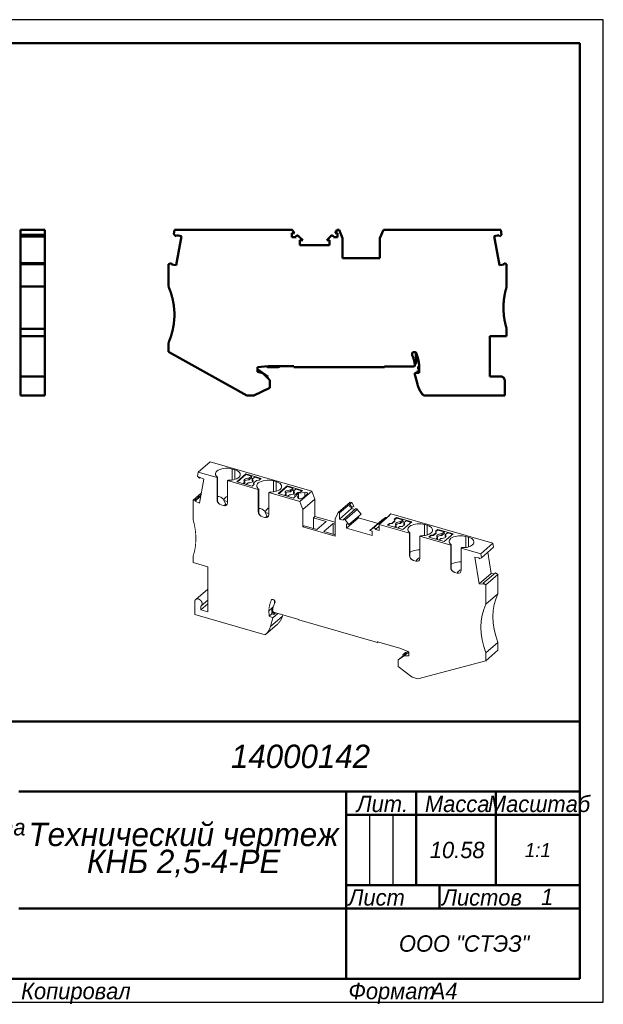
# Model space of a CAD drawing. Header units: millimetres. Extents: x 0 to 297, y -1 to 210.
# Tile 2 of 2: x 172 to 297, y -1 to 210. Entities that reach past the tile are written whole.
import ezdxf

# ---------------------------------------------------------------- set-up
doc = ezdxf.new("R2010")
doc.units = ezdxf.units.MM

# ---------------------------------------------------------------- blocks, each defined once
blk = doc.blocks.new('_FR1Страница_1')
at = {"color": 7, "lineweight": 25, "flags": 128}
for points in [[(297, 210), (0, 210)], [(297, 0), (297, 210)], [(247, 40), (247, 25)], [(252, 40), (252, 25)], [(242, 20), (292, 20)], [(0, 0), (297, 0)]]:
    blk.add_lwpolyline(points, dxfattribs=at)
at = {"color": 7, "lineweight": 50, "flags": 128}
for points in [[(20, 205), (292, 205)], [(292, 205), (292, 5)], [(107, 60), (292, 60)], [(172, 45), (292, 45)], [(242, 45), (242, 5)], [(257, 45), (257, 25)], [(274, 45), (274, 25)], [(242, 40), (292, 40)], [(242, 25), (292, 25)], [(262, 25), (262, 20)], [(172, 20), (292, 20)], [(292, 5), (20, 5)]]:
    blk.add_lwpolyline(points, dxfattribs=at)
at = {"color": 7}
for s, insert, char_height, width, attachment_point in [('\\pl0.5;{\\fT-FLEX Type A|b0|i1;\\l14000142 \\P}', (232, 52.5), 5, 122.5, 5), ('\\pl0.5;{\\fT-FLEX Type A|b0|i1;\\lМасштаб\\P}', (283, 44.125), 3.5, 19.75, 2), ('\\pl0.5;{\\fT-FLEX Type A|b0|i1;\\lЛит.\\P}', (249.5, 44.125), 3.5, 16.75, 2), ('\\pl0.5;{\\fT-FLEX Type A|b0|i1;\\lМасса\\P}', (265.5, 44.125), 3.5, 18.75, 2), ('\\pl0.5;{\\fT-FLEX Type A|b0|i1;\\lДата\\fT-FLEX Type A|b0|i0;\\H0.857143x;\\P}', (167, 39.125), 3.5, 11.75, 2), ('\\pl0.5;{\\fT-FLEX Type A|b0|i1;\\l10.58\\P}', (265.5, 32.5), 3.5, 18.75, 5), ('{\\fT-FLEX Type A|b0|i1;\\l1:1\\P}', (283, 32.5), 3, 19.5, 5), ('\\pl0.5;{\\fT-FLEX Type A|b0|i1;\\l\\P}', (244.5, 32.5), 3.5, 6.75, 5), ('\\pl0.5;{\\fT-FLEX Type A|b0|i1;\\l\\P}', (249.5, 32.5), 3.5, 6.75, 5), ('\\pl0.5;{\\fT-FLEX Type A|b0|i1;\\l\\P}', (254.5, 32.5), 3.5, 6.75, 5), ('\\pl0.5;{\\fT-FLEX Type A|b0|i1;\\l\\H0.857143x;\\P}', (283, 32.5), 3.5, 19.75, 5), ('\\pl0.5;{\\fT-FLEX Type A|b0|i1;\\lЛист\\P}', (242, 24.125), 3.5, 11.75, 1), ('\\pl0.5;{\\fT-FLEX Type A|b0|i1;\\l\\H0.857143x;\\P}', (257, 24.125), 3.5, 11.75, 2), ('\\pl0.5;{\\fT-FLEX Type A|b0|i1;\\lЛистов\\P}', (262, 24.125), 3.5, 17.75, 1), ('{\\fT-FLEX Type A|b0|i1;\\l1\\P}', (285, 22.5), 3.5, 15.75, 5), ('\\pl0.5;{\\fT-FLEX Type A|b0|i1;\\l\\H0.857143x;\\P}', (285, 24.125), 3.5, 15.75, 2), ('{\\fT-FLEX Type A|b0|i1;\\l\\P}', (257, 22.5), 3.5, 11.75, 5), ('{\\fT-FLEX Type A|b0|i1;\\l}', (207, 20), 3, 71.5, 5), ('\\pl0.5;{\\fT-FLEX Type A|b0|i1;\\lООО "СТЭЗ"\\P}', (267, 12.5), 3.5, 51.75, 5), ('\\pl0.6;{\\fT-FLEX Type A|b0|i1;\\l \\P}', (207, 12.5), 3.5, 71.75, 5), ('\\pl0.5;{\\fT-FLEX Type A|b0|i1;\\lКопировал\\P}', (172, 4.125), 3.5, 23.566, 1), ('\\pl0.5;{\\fT-FLEX Type A|b0|i1;\\l\\P}', (193.816, 4.125), 3.5, 40.967, 1), ('\\pl0.5;{\\fT-FLEX Type A|b0|i1;\\lФормат\\P}', (242, 4.125), 3.5, 18.675, 1), ('\\pl0.5;{\\fT-FLEX Type A|b0|i1;\\l\\P}', (258.925, 4.125), 3.5, 9.825, 1), ('{\\fT-FLEX Type A|b0|i1;\\lA4\\P}', (262.962, 4.125), 3.5, 9.825, 2)]:
    blk.add_mtext(s, dxfattribs=dict(at, insert=insert, char_height=char_height, width=width, attachment_point=attachment_point))
at = {"color": 7, "insert": (207, 32.5), "char_height": 5, "width": 72.5, "attachment_point": 5, "line_spacing_factor": 0.692771}
blk.add_mtext('\\pl0.5;{\\fT-FLEX Type A|b0|i1;\\lТехнический чертеж\\PКНБ 2,5-4-PE\\P}', dxfattribs=at)
blk = doc.blocks.new('Страница_1')
at = {"color": 7, "lineweight": 50, "flags": 128}
for points in [[(172.392, 165.008), (177.542, 165.008)], [(172.392, 165.008), (172.392, 164.002)], [(177.542, 165.008), (177.542, 164.002)], [(205.289, 165.008), (205.125, 164.079)], [(230.448, 165.008), (205.289, 165.008)], [(230.938, 164.308), (230.381, 164.308)], [(230.381, 164.308), (230.381, 163.508)], [(230.448, 165.008), (230.938, 164.308)], [(239.625, 164.308), (240.115, 165.008)], [(240.181, 164.308), (239.625, 164.308)], [(240.492, 165.008), (240.115, 165.008)], [(240.181, 164.308), (240.181, 163.508)], [(241.231, 163.258), (240.492, 165.008)], [(249.231, 163.258), (249.971, 165.008)], [(249.971, 165.008), (275.067, 165.008)], [(275.067, 165.008), (275.244, 164.002)], [(172.392, 164.002), (177.542, 164.002)], [(172.392, 163.613), (172.392, 164.002)], [(172.392, 163.613), (177.542, 163.613)], [(172.392, 157.925), (172.392, 163.609)], [(177.542, 163.613), (177.542, 164.002)], [(177.542, 157.925), (177.542, 163.609)], [(205.125, 164.079), (205.681, 163.612)], [(205.681, 163.612), (205.729, 163.88)], [(205.684, 157.466), (206.782, 163.695)], [(206.782, 163.695), (205.729, 163.88)], [(231.291, 163.508), (230.381, 163.508)], [(231.803, 163.72), (232.715, 162.808)], [(232.715, 162.808), (232.106, 162.808)], [(232.106, 162.808), (232.106, 161.758)], [(238.76, 163.72), (237.847, 162.808)], [(237.847, 162.808), (238.456, 162.808)], [(238.456, 162.808), (238.456, 161.758)], [(240.181, 163.508), (239.272, 163.508)], [(241.231, 159.958), (241.231, 163.258)], [(249.231, 163.258), (249.231, 159.958)], [(273.68, 163.696), (274.734, 163.881)], [(274.778, 157.467), (273.68, 163.696)], [(274.781, 163.613), (274.734, 163.881)], [(274.781, 163.613), (275.244, 164.002)], [(232.106, 161.758), (238.456, 161.758)], [(241.231, 159.958), (241.231, 158.958)], [(249.231, 158.958), (249.231, 159.958)], [(172.392, 157.921), (177.542, 157.921)], [(172.392, 157.722), (172.392, 157.921)], [(177.542, 157.722), (177.542, 157.921)], [(204.031, 157.684), (204.678, 157.92)], [(204.678, 157.92), (204.63, 157.651)], [(241.231, 158.958), (249.231, 158.958)], [(276.331, 157.722), (275.785, 157.921)], [(275.785, 157.921), (275.832, 157.653)], [(172.392, 157.722), (177.542, 157.722)], [(172.392, 157.722), (172.392, 152.908)], [(177.542, 157.722), (177.542, 152.908)], [(204.031, 152.908), (204.031, 157.684)], [(205.684, 157.466), (204.63, 157.651)], [(275.832, 157.653), (274.778, 157.467)], [(276.331, 157.722), (276.331, 152.908)], [(172.392, 152.908), (172.392, 146.58)], [(172.392, 152.908), (177.542, 152.908)], [(177.542, 152.908), (177.542, 146.58)], [(172.392, 151.043), (172.392, 151.003)], [(172.392, 149.259), (172.392, 149.396)], [(172.392, 146.58), (172.392, 143.908)], [(177.542, 146.58), (177.542, 143.908)], [(172.392, 142.308), (172.392, 143.908)], [(172.392, 143.908), (177.542, 143.908)], [(177.542, 142.308), (177.542, 143.908)], [(276.331, 142.308), (276.331, 143.908)], [(172.392, 142.308), (177.542, 142.308)], [(172.392, 133.708), (172.392, 142.308)], [(177.542, 133.716), (177.542, 142.308)], [(272.731, 142.308), (276.331, 142.308)], [(272.731, 133.708), (272.731, 142.308)], [(204.031, 140.908), (204.031, 138.963)], [(204.031, 138.963), (220.804, 129.658)], [(256.604, 138.908), (256.541, 138.908)], [(256.996, 136.546), (256.941, 138.756)], [(225.317, 135.908), (223.031, 135.708)], [(223.031, 135.4), (223.086, 135.713)], [(223.031, 134.708), (223.031, 135.708)], [(225.293, 133.657), (223.031, 135.24)], [(223.031, 134.708), (224.195, 134.396)], [(224.877, 135.869), (225.156, 135.708)], [(225.156, 135.708), (227.456, 135.708)], [(230.831, 135.908), (225.317, 135.908)], [(227.456, 135.708), (227.803, 135.908)], [(230.831, 135.708), (230.831, 135.908)], [(230.831, 135.708), (250.231, 135.708)], [(250.231, 135.708), (250.231, 135.808)], [(256.5, 135.808), (250.231, 135.808)], [(256.694, 136.272), (256.699, 136.206)], [(256.699, 136.206), (256.996, 136.546)], [(257.602, 134.812), (257.131, 134.729)], [(257.131, 134.509), (257.131, 134.729)], [(257.398, 135.309), (257.41, 135.762)], [(257.398, 135.309), (257.611, 135.056)], [(257.41, 135.762), (257.45, 135.808)], [(257.45, 135.808), (257.638, 135.808)], [(257.638, 135.808), (257.589, 134.473)], [(172.392, 133.708), (172.392, 132.808)], [(172.392, 133.708), (173.392, 133.708)], [(172.392, 129.658), (172.392, 132.808)], [(177.542, 133.708), (173.402, 133.708)], [(177.542, 132.808), (177.542, 133.708)], [(177.542, 129.658), (177.542, 132.808)], [(225.681, 132.91), (224.195, 134.396)], [(225.197, 133.394), (225.293, 133.657)], [(225.681, 131.256), (225.681, 132.91)], [(256.605, 134.408), (257.589, 134.473)], [(256.605, 134.408), (257.236, 132.055)], [(257.132, 134.443), (257.131, 134.509)], [(272.731, 133.708), (275.011, 133.708)], [(275.911, 129.658), (275.911, 132.808)], [(222.253, 129.658), (225.681, 131.256)], [(172.392, 129.658), (177.542, 129.658)], [(172.392, 129.658), (177.542, 129.658)], [(220.804, 129.658), (222.253, 129.658)], [(258.515, 129.658), (275.911, 129.658)]]:
    blk.add_lwpolyline(points, dxfattribs=at)
at = {"color": 7, "linetype": 'Continuous', "lineweight": 50, "const_width": 0.5}
for points in [[(231.803, 163.72, 0.6681786), (231.291, 163.508, 0.6681786)], [(239.272, 163.508, 0.6681786), (238.76, 163.72, 0.6681786)], [(204.031, 140.908, 0.2087122), (204.031, 152.908, 0.2087122)], [(276.331, 152.908, 0.1071234), (275.752, 146.58, 0.1071234)], [(275.752, 146.58, 0.0456616), (276.331, 143.908, 0.0456616)], [(256.541, 138.908, 0.5425447), (256.13, 138.275, 0.5425447)], [(257.02, 138.628, 0.3045309), (256.604, 138.908, 0.3045309)], [(256.694, 136.272, 0.0716466), (256.13, 138.275, 0.0716466)], [(257.638, 135.808, 0.0865613), (257.02, 138.628, 0.0865613)], [(256.5, 135.808, 0.2357664), (256.699, 136.206, 0.2357664)], [(275.911, 132.808, 0.4142136), (275.011, 133.708, 0.4142136)], [(257.236, 132.055, 0.1146998), (258.515, 129.658, 0.1146998)]]:
    blk.add_lwpolyline(points, format="xyb", dxfattribs=at)
at = {"color": 7, "lineweight": 18, "flags": 128}
for points in [[(212.951, 115.475), (210.376, 113.245)], [(234.685, 109.201), (212.951, 115.475)], [(214.378, 113.475), (214.652, 113.666), (214.996, 113.827), (215.395, 113.951), (215.836, 114.034), (216.3, 114.073), (216.77, 114.065), (217.228, 114.011), (217.657, 113.914)], [(218.176, 113.764), (218.51, 113.648), (218.799, 113.506), (219.037, 113.341), (219.215, 113.158), (219.329, 112.963), (219.375, 112.761), (219.353, 112.559), (219.263, 112.361), (219.107, 112.173), (218.89, 112.001), (218.619, 111.85), (218.3, 111.724), (217.943, 111.627), (217.559, 111.561), (217.158, 111.529), (216.752, 111.53)], [(217.657, 113.914), (218.176, 113.764)], [(217.657, 113.914), (217.657, 111.578)], [(218.176, 113.764), (218.176, 111.69)], [(210.376, 113.245), (210.223, 112.418)], [(210.624, 111.966), (210.223, 112.418)], [(210.376, 113.245), (214.391, 112.086)], [(210.624, 111.966), (210.665, 112.186)], [(210.804, 112.121), (210.624, 111.966)], [(210.626, 106.642), (211.577, 111.762)], [(211.577, 111.762), (210.665, 112.186)], [(214.5, 112.18), (214.322, 112.327), (214.188, 112.484), (214.1, 112.649), (214.06, 112.819), (214.068, 112.99), (214.125, 113.158), (214.229, 113.321), (214.378, 113.475)], [(214.391, 112.086), (214.5, 112.18)], [(214.391, 107.366), (214.391, 112.086)], [(214.5, 112.18), (214.5, 106.988)], [(220.531, 112.854), (218.631, 111.208)], [(218.744, 111.176), (220.531, 112.724)], [(220.274, 111.701), (220.167, 111.567), (220.142, 111.423), (220.199, 111.282), (220.335, 111.154)], [(221.252, 111.948), (220.963, 111.943), (220.689, 111.897), (220.453, 111.814), (220.274, 111.701)], [(221.252, 111.602), (220.963, 111.597), (220.689, 111.551), (220.453, 111.468), (220.274, 111.355)], [(220.531, 112.854), (220.531, 112.724)], [(223.822, 111.904), (220.531, 112.854)], [(220.531, 112.724), (221.744, 112.374)], [(221.028, 110.954), (221.317, 110.959), (221.591, 111.005), (221.827, 111.088), (222.006, 111.201), (222.113, 111.335), (222.139, 111.479), (222.081, 111.621), (221.945, 111.748)], [(221.252, 111.948), (221.744, 112.374)], [(221.744, 112.027), (221.252, 111.602)], [(221.252, 111.948), (221.252, 111.602)], [(221.744, 112.374), (221.744, 112.027)], [(222.137, 111.914), (221.744, 112.027)], [(222.437, 112.174), (221.945, 111.748)], [(221.945, 111.402), (221.945, 111.748)], [(222.437, 112.174), (223.71, 111.806)], [(223.372, 111.514), (223.822, 111.904)], [(216.642, 111.436), (216.642, 106.716)], [(216.752, 111.53), (216.642, 111.436)], [(216.642, 111.436), (223.224, 109.536)], [(218.631, 111.208), (221.922, 110.258)], [(219.956, 110.826), (220.335, 111.154)], [(220.274, 111.355), (220.209, 111.273)], [(220.335, 110.808), (220.256, 110.739)], [(220.335, 110.808), (220.335, 111.154)], [(221.028, 110.954), (220.649, 110.626)], [(221.922, 110.258), (222.372, 110.648)], [(222.071, 111.283), (221.945, 111.402)], [(222.226, 110.921), (222.826, 111.441)], [(222.226, 110.921), (222.226, 110.791)], [(222.372, 110.648), (222.226, 110.921)], [(222.325, 110.607), (222.226, 110.791)], [(222.826, 111.441), (223.372, 111.514)], [(223.333, 109.63), (223.156, 109.777), (223.022, 109.934), (222.933, 110.099), (222.893, 110.269), (222.901, 110.44), (222.958, 110.608), (223.062, 110.771), (223.212, 110.925)], [(223.212, 110.925), (223.486, 111.116), (223.829, 111.277), (224.229, 111.401), (224.669, 111.484), (225.133, 111.523), (225.604, 111.515), (226.062, 111.461), (226.49, 111.364)], [(223.224, 109.536), (223.333, 109.63)], [(223.224, 104.816), (223.224, 109.536)], [(223.333, 109.63), (223.333, 104.438)], [(227.01, 111.214), (227.343, 111.098), (227.633, 110.956), (227.87, 110.791), (228.048, 110.608), (228.162, 110.413), (228.209, 110.211), (228.187, 110.009), (228.096, 109.811), (227.941, 109.623), (227.724, 109.451), (227.452, 109.3), (227.133, 109.174), (226.777, 109.077), (226.392, 109.011), (225.991, 108.979), (225.585, 108.98)], [(226.49, 111.364), (226.49, 109.028)], [(226.49, 111.364), (227.01, 111.214)], [(227.01, 111.214), (227.01, 109.14)], [(229.365, 110.304), (227.465, 108.658)], [(227.577, 108.626), (229.365, 110.174)], [(229.365, 110.304), (229.365, 110.174)], [(232.656, 109.354), (229.365, 110.304)], [(229.365, 110.174), (230.577, 109.824)], [(230.085, 109.398), (230.577, 109.824)], [(230.577, 109.477), (230.085, 109.052)], [(230.577, 109.824), (230.577, 109.477)], [(230.97, 109.364), (230.577, 109.477)], [(231.27, 109.624), (230.778, 109.198)], [(231.27, 109.624), (232.543, 109.256)], [(211.019, 108.756), (209.281, 107.251)], [(210.895, 108.089), (209.714, 107.066)], [(210.936, 108.31), (209.755, 107.287)], [(214.5, 106.988), (214.428, 107.151), (214.402, 107.248), (214.391, 107.366)], [(214.391, 107.366), (214.457, 107.016), (214.644, 106.681), (214.925, 106.412), (215.257, 106.25)], [(214.5, 107.967), (214.506, 107.971), (214.652, 108.011), (214.816, 108.01), (214.996, 107.967), (215.189, 107.883), (215.395, 107.759), (215.836, 107.394)], [(216.642, 108.128), (216.533, 108.062), (216.295, 107.876), (215.836, 107.394)], [(215.836, 107.394), (215.871, 107.182)], [(225.585, 108.98), (225.476, 108.886)], [(225.476, 108.886), (232.11, 106.971)], [(225.476, 108.886), (225.476, 104.166)], [(227.465, 108.658), (230.756, 107.708)], [(228.79, 108.276), (229.169, 108.604)], [(229.108, 109.151), (229.001, 109.017), (228.975, 108.873), (229.033, 108.732), (229.169, 108.604)], [(229.108, 108.805), (229.042, 108.723)], [(229.169, 108.258), (229.09, 108.189)], [(230.085, 109.398), (229.797, 109.393), (229.523, 109.347), (229.287, 109.264), (229.108, 109.151)], [(230.085, 109.052), (229.797, 109.047), (229.523, 109.001), (229.287, 108.918), (229.108, 108.805)], [(229.169, 108.258), (229.169, 108.604)], [(229.862, 108.404), (229.482, 108.076)], [(229.862, 108.404), (230.15, 108.409), (230.424, 108.455), (230.661, 108.538), (230.84, 108.651), (230.946, 108.785), (230.972, 108.929), (230.914, 109.071), (230.778, 109.198)], [(230.085, 109.398), (230.085, 109.052)], [(230.756, 107.708), (231.206, 108.098)], [(230.778, 108.852), (230.778, 109.198)], [(230.905, 108.733), (230.778, 108.852)], [(231.059, 108.371), (231.659, 108.891)], [(231.059, 108.371), (231.059, 108.241)], [(231.206, 108.098), (231.059, 108.371)], [(231.158, 108.057), (231.059, 108.241)], [(231.39, 108.358), (231.848, 108.754)], [(231.737, 107.712), (231.39, 108.358)], [(231.659, 108.891), (232.206, 108.964)], [(232.627, 107.631), (232.53, 107.58), (232.409, 107.545), (232.272, 107.528), (232.131, 107.53), (231.997, 107.552), (231.881, 107.592), (231.792, 107.647), (231.737, 107.712)], [(233.14, 108.927), (231.848, 108.754)], [(231.848, 108.754), (231.848, 107.613)], [(232.11, 106.971), (234.685, 109.201)], [(232.206, 108.964), (232.656, 109.354)], [(232.627, 107.631), (233.266, 108.08)], [(235.326, 107.5), (232.751, 105.27)], [(233.738, 108.774), (233.643, 108.852), (233.498, 108.908), (233.323, 108.934), (233.14, 108.927)], [(233.14, 108.927), (233.14, 107.992)], [(233.266, 108.08), (233.725, 108.582)], [(235.326, 107.5), (234.685, 109.201)], [(235.326, 107.5), (235.326, 104.643)], [(209.281, 107.251), (209.755, 107.287)], [(209.281, 107.251), (209.281, 103.082)], [(209.755, 107.287), (209.714, 107.066)], [(209.714, 107.066), (210.626, 106.642)], [(214.99, 106.38), (214.81, 106.526), (214.637, 106.741), (214.5, 106.988)], [(215.257, 106.25), (215.776, 106.1)], [(216.642, 106.716), (216.577, 106.404), (216.389, 106.177), (216.108, 106.07), (215.776, 106.1)], [(215.776, 106.1), (215.998, 106.069)], [(215.871, 107.182), (216.642, 106.959)], [(216.261, 106.395), (215.871, 107.182)], [(216.261, 106.395), (215.901, 106.083)], [(216.017, 106.065), (215.998, 106.066)], [(216.261, 106.128), (216.261, 106.395)], [(223.333, 105.417), (223.339, 105.421), (223.486, 105.461), (223.65, 105.46), (223.829, 105.417), (224.023, 105.333), (224.229, 105.209), (224.669, 104.844)], [(225.476, 105.578), (225.366, 105.512), (225.129, 105.326), (224.669, 104.844)], [(232.751, 105.27), (232.11, 106.971)], [(232.751, 105.27), (232.751, 102.413)], [(242.894, 106.831), (240.319, 104.601)], [(242.763, 106.407), (240.588, 104.523)], [(243.163, 105.454), (240.588, 103.224)], [(244.014, 105.379), (241.439, 103.149)], [(244.394, 105.283), (241.819, 103.053)], [(242.763, 106.407), (242.763, 105.801)], [(242.821, 106.39), (242.763, 106.407)], [(242.763, 105.801), (243.245, 105.662)], [(243.221, 106.737), (242.821, 106.39)], [(243.245, 105.662), (242.821, 106.39)], [(242.894, 106.831), (243.221, 106.737)], [(243.163, 105.685), (243.163, 105.454)], [(243.163, 105.454), (243.867, 105.251)], [(243.645, 106.008), (243.221, 106.737)], [(243.645, 106.008), (243.245, 105.662)], [(244.394, 105.283), (244.333, 105.346), (244.261, 105.392), (244.185, 105.418), (244.111, 105.421), (244.046, 105.4), (244.016, 105.376)], [(244.394, 105.283), (245.184, 104.265)], [(223.333, 104.438), (223.262, 104.601), (223.235, 104.698), (223.224, 104.816)], [(223.224, 104.816), (223.29, 104.466), (223.478, 104.131), (223.759, 103.862), (224.09, 103.7)], [(223.823, 103.83), (223.643, 103.976), (223.471, 104.191), (223.333, 104.438)], [(224.09, 103.7), (224.61, 103.55)], [(225.476, 104.166), (225.41, 103.854), (225.222, 103.627), (224.941, 103.52), (224.61, 103.55)], [(224.61, 103.55), (224.832, 103.519)], [(224.669, 104.844), (224.705, 104.632)], [(224.705, 104.632), (225.476, 104.409)], [(225.094, 103.845), (224.705, 104.632)], [(225.094, 103.845), (224.734, 103.533)], [(224.851, 103.515), (224.831, 103.516)], [(225.094, 103.578), (225.094, 103.845)], [(235.326, 103.776), (235.001, 103.495)], [(235.001, 103.495), (235.001, 101.229)], [(237.729, 102.708), (235.001, 103.495)], [(235.326, 103.776), (235.326, 104.643)], [(239.679, 102.52), (235.326, 103.776)], [(239.679, 103.27), (240.319, 104.601)], [(239.679, 100.413), (239.679, 103.27)], [(240.319, 104.601), (240.588, 104.523)], [(240.588, 104.523), (240.588, 103.224)], [(240.588, 103.224), (241.376, 102.997)], [(241.819, 103.053), (241.758, 103.116), (241.686, 103.162), (241.61, 103.188), (241.536, 103.191), (241.471, 103.17), (241.42, 103.129), (241.387, 103.069), (241.376, 102.997)], [(244.657, 103.508), (242.082, 101.278)], [(245.184, 104.265), (242.609, 102.035)], [(244.657, 103.808), (244.657, 103.508)], [(248.841, 102.3), (244.657, 103.508)], [(250.419, 103.544), (247.844, 101.314)], [(251.25, 103.957), (249.075, 102.073)], [(250.419, 103.544), (249.629, 102.982)], [(250.419, 103.544), (250.48, 103.571), (250.552, 103.576), (250.628, 103.558), (250.702, 103.518), (250.722, 103.5)], [(251.193, 103.974), (250.95, 103.697)], [(251.593, 104.32), (251.193, 103.974)], [(251.25, 103.957), (251.193, 103.974)], [(251.593, 104.32), (273.38, 98.03)], [(252.297, 103.164), (252.747, 103.554)], [(252.444, 102.891), (252.297, 103.164)], [(252.345, 103.075), (252.747, 103.424)], [(252.747, 103.554), (256.038, 102.604)], [(252.747, 103.554), (252.747, 103.424)], [(254.133, 103.024), (252.747, 103.424)], [(232.751, 102.413), (232.751, 101.546)], [(233.038, 101.795), (232.751, 101.546)], [(239.679, 99.546), (232.751, 101.546)], [(233.038, 101.795), (235.766, 101.008)], [(235.766, 101.008), (237.729, 102.708)], [(239.201, 102.283), (237.238, 100.583)], [(239.201, 102.283), (239.201, 100.016)], [(239.679, 102.145), (239.201, 102.283)], [(241.819, 103.053), (242.609, 102.035)], [(242.609, 102.035), (242.082, 102.187)], [(242.082, 102.187), (242.082, 101.278)], [(247.581, 99.69), (242.082, 101.278)], [(249.629, 102.982), (247.054, 100.752)], [(247.844, 101.314), (247.054, 100.752)], [(247.844, 101.314), (247.905, 101.341), (247.977, 101.346), (248.053, 101.328), (248.127, 101.288), (248.192, 101.23), (248.244, 101.159), (248.276, 101.08), (248.287, 101.002)], [(249.075, 101.684), (248.287, 101.002)], [(255.527, 100.211), (249.075, 102.073)], [(249.075, 102.073), (249.075, 100.774)], [(250.847, 101.908), (251.297, 102.298)], [(254.138, 100.958), (250.847, 101.908)], [(250.96, 101.876), (251.297, 102.168)], [(251.297, 102.298), (251.844, 102.371)], [(251.297, 102.168), (251.297, 102.298)], [(251.297, 102.168), (251.844, 102.241)], [(251.844, 102.371), (252.444, 102.891)], [(251.844, 102.241), (252.444, 102.761)], [(251.844, 102.371), (251.844, 102.241)], [(252.725, 101.804), (252.346, 101.476)], [(252.444, 102.891), (252.444, 102.761)], [(252.725, 101.804), (252.589, 101.932), (252.531, 102.073), (252.557, 102.217), (252.663, 102.351), (252.842, 102.464), (253.079, 102.547), (253.353, 102.593), (253.641, 102.598)], [(252.598, 101.923), (252.663, 102.005), (252.842, 102.118), (253.079, 102.201), (253.353, 102.247), (253.641, 102.252)], [(252.646, 101.389), (252.725, 101.458)], [(252.725, 101.458), (252.725, 101.804)], [(253.038, 101.276), (253.418, 101.604)], [(254.395, 101.851), (254.216, 101.738), (253.98, 101.655), (253.706, 101.609), (253.418, 101.604)], [(254.133, 103.024), (253.641, 102.598)], [(253.641, 102.252), (254.133, 102.677)], [(253.641, 102.252), (253.641, 102.598)], [(254.133, 102.677), (254.133, 103.024)], [(254.133, 102.677), (254.526, 102.564)], [(256.038, 102.604), (254.138, 100.958)], [(254.334, 102.398), (254.826, 102.824)], [(254.334, 102.398), (254.47, 102.271), (254.528, 102.129), (254.502, 101.985), (254.395, 101.851)], [(254.334, 102.398), (254.334, 102.052)], [(254.334, 102.052), (254.461, 101.933)], [(255.926, 102.506), (254.826, 102.824)], [(258.793, 102.039), (258.425, 102.126), (258.034, 102.18), (257.629, 102.2), (257.224, 102.186), (256.829, 102.138), (256.457, 102.057), (256.116, 101.946), (255.818, 101.808), (255.571, 101.647), (255.382, 101.467), (255.256, 101.274), (255.197, 101.073), (255.207, 100.87), (255.286, 100.67), (255.43, 100.48), (255.636, 100.305)], [(259.313, 101.889), (258.793, 102.039)], [(258.793, 102.039), (258.793, 99.702)], [(260.191, 100.25), (260.385, 100.464), (260.492, 100.694), (260.508, 100.929), (260.431, 101.161), (260.265, 101.381), (260.017, 101.581), (259.695, 101.752), (259.313, 101.889)], [(259.313, 101.889), (259.313, 99.814)], [(237.238, 100.583), (239.679, 99.878)], [(239.679, 99.546), (239.679, 100.413)], [(247.054, 100.752), (247.581, 100.599)], [(247.581, 100.599), (247.581, 99.69)], [(248.287, 101.002), (249.075, 100.774)], [(255.636, 100.305), (255.527, 100.211)], [(255.527, 100.211), (255.527, 95.491)], [(255.636, 100.305), (255.636, 95.113)], [(257.779, 99.561), (257.888, 99.655)], [(257.779, 94.841), (257.779, 99.561)], [(264.36, 97.661), (257.779, 99.561)], [(257.888, 99.655), (258.23, 99.652), (258.569, 99.672), (258.9, 99.716), (259.214, 99.784), (259.506, 99.873), (259.769, 99.982), (259.999, 100.109), (260.191, 100.25)], [(259.681, 99.358), (260.131, 99.748)], [(262.972, 98.408), (259.681, 99.358)], [(259.793, 99.326), (260.131, 99.618)], [(260.131, 99.748), (260.677, 99.821)], [(260.131, 99.618), (260.131, 99.748)], [(260.131, 99.618), (260.677, 99.691)], [(260.677, 99.821), (261.277, 100.341)], [(260.677, 99.691), (261.277, 100.211)], [(260.677, 99.821), (260.677, 99.691)], [(261.131, 100.614), (261.581, 101.004)], [(261.277, 100.341), (261.131, 100.614)], [(261.178, 100.525), (261.581, 100.874)], [(261.558, 99.254), (261.179, 98.926)], [(261.277, 100.341), (261.277, 100.211)], [(261.558, 99.254), (261.422, 99.382), (261.364, 99.523), (261.39, 99.667), (261.497, 99.801), (261.676, 99.914), (261.912, 99.997), (262.186, 100.043), (262.475, 100.048)], [(261.432, 99.373), (261.497, 99.455), (261.676, 99.568), (261.912, 99.651), (262.186, 99.697), (262.475, 99.702)], [(261.558, 98.908), (261.558, 99.254)], [(261.581, 101.004), (264.872, 100.054)], [(261.581, 101.004), (261.581, 100.874)], [(262.966, 100.474), (261.581, 100.874)], [(261.872, 98.726), (262.251, 99.054)], [(263.229, 99.301), (263.05, 99.188), (262.814, 99.105), (262.54, 99.059), (262.251, 99.054)], [(262.966, 100.474), (262.475, 100.048)], [(262.475, 99.702), (262.966, 100.127)], [(262.475, 99.702), (262.475, 100.048)], [(262.966, 100.127), (262.966, 100.474)], [(262.966, 100.127), (263.359, 100.014)], [(264.872, 100.054), (262.972, 98.408)], [(263.168, 99.848), (263.659, 100.274)], [(263.168, 99.848), (263.304, 99.721), (263.361, 99.579), (263.336, 99.435), (263.229, 99.301)], [(263.168, 99.848), (263.168, 99.502)], [(263.168, 99.502), (263.294, 99.383)], [(264.759, 99.956), (263.659, 100.274)], [(267.627, 99.489), (267.259, 99.576), (266.867, 99.63), (266.463, 99.65), (266.058, 99.636), (265.663, 99.588), (265.29, 99.507), (264.95, 99.396), (264.652, 99.258), (264.405, 99.097), (264.216, 98.917), (264.09, 98.724), (264.031, 98.523), (264.041, 98.32), (264.119, 98.12), (264.263, 97.93), (264.47, 97.755)], [(268.146, 99.339), (267.627, 99.489)], [(267.627, 99.489), (267.627, 97.152)], [(268.146, 99.339), (268.146, 97.264)], [(269.025, 97.7), (269.219, 97.914), (269.326, 98.144), (269.341, 98.379), (269.264, 98.611), (269.099, 98.831), (268.85, 99.031), (268.529, 99.202), (268.146, 99.339)], [(261.479, 98.839), (261.558, 98.908)], [(264.36, 97.661), (264.36, 92.941)], [(264.47, 97.755), (264.36, 97.661)], [(264.47, 97.755), (264.47, 92.563)], [(266.612, 97.011), (266.721, 97.105)], [(266.612, 97.011), (270.805, 95.8)], [(266.612, 92.291), (266.612, 97.011)], [(266.721, 97.105), (267.063, 97.102), (267.403, 97.122), (267.733, 97.166), (268.047, 97.234), (268.339, 97.323), (268.603, 97.432), (268.833, 97.559), (269.025, 97.7)], [(273.38, 98.03), (270.805, 95.8)], [(273.522, 97.185), (270.947, 94.955)], [(273.38, 98.03), (273.522, 97.185)], [(209.281, 93.902), (209.281, 95.288)], [(255.527, 95.491), (255.538, 95.373), (255.565, 95.276), (255.636, 95.113)], [(255.527, 95.491), (255.593, 95.141), (255.781, 94.805), (256.062, 94.537), (256.393, 94.375)], [(255.636, 96.099), (255.789, 96.206), (256.132, 96.366), (256.532, 96.491), (256.972, 96.573), (257.436, 96.612), (257.779, 96.606)], [(256.126, 94.505), (255.946, 94.651), (255.774, 94.866), (255.636, 95.113)], [(257.779, 94.841), (257.713, 94.529), (257.525, 94.302), (257.244, 94.195), (256.913, 94.225)], [(256.94, 94.229), (257.162, 94.585), (257.314, 94.734), (257.491, 94.857), (257.689, 94.944), (257.779, 94.963)], [(269.512, 95.036), (270.425, 94.934)], [(270.464, 89.367), (269.512, 95.036)], [(270.466, 94.69), (270.425, 94.934)], [(270.947, 94.955), (270.466, 94.69)], [(270.805, 95.8), (270.947, 94.955)], [(273.039, 91.597), (272.281, 96.11)], [(212.399, 93.002), (209.281, 93.902)], [(212.399, 83.389), (212.399, 93.002)], [(256.913, 94.225), (256.393, 94.375)], [(256.913, 94.225), (257.134, 94.194)], [(257.153, 94.19), (257.134, 94.191)], [(264.36, 92.941), (264.426, 92.591), (264.614, 92.255), (264.895, 91.987), (265.227, 91.825)], [(264.36, 92.941), (264.371, 92.823), (264.398, 92.726), (264.47, 92.563)], [(264.47, 93.549), (264.622, 93.656), (264.965, 93.816), (265.365, 93.941), (265.805, 94.023), (266.27, 94.062), (266.612, 94.056)], [(264.959, 91.955), (264.779, 92.101), (264.607, 92.316), (264.47, 92.563)], [(265.746, 91.675), (265.227, 91.825)], [(266.612, 92.291), (266.546, 91.979), (266.359, 91.752), (266.078, 91.645), (265.746, 91.675)], [(265.746, 91.675), (265.968, 91.644)], [(265.774, 91.679), (265.996, 92.035), (266.148, 92.184), (266.325, 92.307), (266.523, 92.394), (266.612, 92.413)], [(265.987, 91.64), (265.967, 91.641)], [(273.039, 91.597), (270.464, 89.367)], [(273.91, 91.739), (271.335, 89.509)], [(274.47, 91.374), (271.895, 89.144)], [(273.039, 91.597), (273.665, 91.527)], [(274.47, 91.374), (273.91, 91.739)], [(274.47, 87.237), (274.47, 91.374)], [(270.464, 89.367), (271.376, 89.265)], [(271.895, 89.144), (271.335, 89.509)], [(271.335, 89.509), (271.376, 89.265)], [(271.895, 85.007), (271.895, 89.144)], [(212.41, 88.255), (209.835, 86.025)], [(274.47, 87.237), (271.895, 85.007)], [(274.47, 76.845), (273.999, 78.231), (273.659, 79.621), (273.454, 81), (273.385, 82.354), (273.454, 83.668), (273.659, 84.929), (273.999, 86.123), (274.47, 87.237)], [(211.204, 85.12), (211.204, 85.132), (211.203, 85.145), (211.203, 85.157), (211.202, 85.169), (211.201, 85.182), (211.2, 85.194), (211.199, 85.207), (211.198, 85.219), (211.196, 85.232), (211.194, 85.245), (211.192, 85.257), (211.19, 85.27), (211.188, 85.283), (211.185, 85.295), (211.182, 85.308), (211.179, 85.321), (211.176, 85.334), (211.173, 85.346), (211.169, 85.359), (211.166, 85.372), (211.162, 85.385), (211.158, 85.397), (211.154, 85.41), (211.149, 85.423), (211.145, 85.435), (211.14, 85.448), (211.135, 85.461), (211.13, 85.473), (211.124, 85.486), (211.119, 85.498), (211.113, 85.511), (211.107, 85.523), (211.101, 85.536), (211.095, 85.548), (211.089, 85.56), (211.083, 85.573), (211.076, 85.585), (211.069, 85.597), (211.062, 85.609), (211.055, 85.621), (211.048, 85.633), (211.04, 85.645), (211.033, 85.657), (211.025, 85.668), (211.017, 85.68), (211.009, 85.692), (211.001, 85.703), (210.993, 85.714), (210.984, 85.726), (210.976, 85.737), (210.967, 85.748), (210.958, 85.759), (210.949, 85.77), (210.94, 85.781), (210.931, 85.791), (210.921, 85.802), (210.912, 85.813), (210.902, 85.823), (210.892, 85.833), (210.883, 85.843), (210.873, 85.853), (210.863, 85.863), (210.852, 85.873), (210.842, 85.882), (210.832, 85.892), (210.821, 85.901), (210.811, 85.91), (210.8, 85.92), (210.789, 85.928), (210.778, 85.937), (210.767, 85.946), (210.756, 85.954), (210.745, 85.963), (210.734, 85.971), (210.723, 85.979), (210.711, 85.987), (210.7, 85.995), (210.688, 86.002), (210.677, 86.009), (210.665, 86.017), (210.654, 86.024), (210.642, 86.031), (210.63, 86.037), (210.618, 86.044), (210.606, 86.05), (210.594, 86.056), (210.582, 86.063), (210.57, 86.068), (210.558, 86.074), (210.546, 86.08), (210.534, 86.085), (210.522, 86.09), (210.51, 86.095), (210.498, 86.1), (210.486, 86.104), (210.473, 86.109), (210.461, 86.113), (210.449, 86.117), (210.437, 86.121), (210.424, 86.124), (210.412, 86.128), (210.4, 86.131), (210.388, 86.134), (210.375, 86.137), (210.363, 86.14), (210.351, 86.142), (210.339, 86.144), (210.327, 86.146), (210.315, 86.148), (210.303, 86.15), (210.29, 86.151), (210.278, 86.153), (210.266, 86.154), (210.254, 86.155), (210.242, 86.155), (210.231, 86.156), (210.219, 86.156), (210.207, 86.156), (210.195, 86.156), (210.184, 86.156), (210.172, 86.155), (210.16, 86.154), (210.149, 86.154), (210.138, 86.152), (210.126, 86.151), (210.115, 86.15), (210.104, 86.148), (210.093, 86.146), (210.082, 86.144), (210.071, 86.142), (210.06, 86.139), (210.049, 86.136), (210.038, 86.133), (210.028, 86.13), (210.017, 86.127), (210.007, 86.124), (209.997, 86.12), (209.986, 86.116), (209.976, 86.112), (209.966, 86.108), (209.956, 86.103), (209.947, 86.099), (209.937, 86.094), (209.928, 86.089), (209.918, 86.084), (209.909, 86.078), (209.9, 86.073), (209.891, 86.067), (209.882, 86.061), (209.873, 86.055), (209.865, 86.049), (209.856, 86.042), (209.848, 86.036), (209.84, 86.029), (209.832, 86.022), (209.824, 86.015), (209.816, 86.008), (209.809, 86), (209.801, 85.993), (209.794, 85.985), (209.787, 85.977), (209.78, 85.969), (209.773, 85.961), (209.766, 85.953), (209.76, 85.944), (209.754, 85.935), (209.747, 85.927), (209.741, 85.918), (209.736, 85.908), (209.73, 85.899), (209.724, 85.89), (209.719, 85.88), (209.714, 85.871), (209.709, 85.861), (209.704, 85.851), (209.7, 85.841), (209.695, 85.831), (209.691, 85.821), (209.687, 85.81), (209.683, 85.8), (209.679, 85.789), (209.676, 85.778), (209.673, 85.768), (209.669, 85.757), (209.667, 85.746), (209.664, 85.735), (209.661, 85.723), (209.659, 85.712), (209.657, 85.701), (209.655, 85.689), (209.653, 85.678), (209.651, 85.666), (209.65, 85.654), (209.648, 85.642), (209.647, 85.63), (209.647, 85.618), (209.646, 85.606), (209.645, 85.594), (209.645, 85.582), (209.645, 85.57), (209.645, 85.57)], [(209.645, 82.842), (209.645, 85.57)], [(210.944, 84.614), (210.953, 84.62), (210.962, 84.625), (210.971, 84.631), (210.979, 84.638), (210.988, 84.644), (210.996, 84.65), (211.005, 84.657), (211.013, 84.664), (211.021, 84.671), (211.029, 84.678), (211.036, 84.685), (211.044, 84.693), (211.051, 84.701), (211.058, 84.708), (211.065, 84.716), (211.072, 84.724), (211.079, 84.733), (211.085, 84.741), (211.092, 84.75), (211.098, 84.759), (211.104, 84.767), (211.11, 84.776), (211.116, 84.786), (211.121, 84.795), (211.127, 84.804), (211.132, 84.814), (211.137, 84.824), (211.142, 84.833), (211.147, 84.843), (211.151, 84.853), (211.155, 84.864), (211.16, 84.874), (211.164, 84.884), (211.167, 84.895), (211.171, 84.906), (211.174, 84.916), (211.178, 84.927), (211.181, 84.938), (211.184, 84.949), (211.186, 84.96), (211.189, 84.972), (211.191, 84.983), (211.193, 84.995), (211.195, 85.006), (211.197, 85.018), (211.198, 85.029), (211.2, 85.041), (211.201, 85.053), (211.202, 85.065), (211.203, 85.077), (211.203, 85.089), (211.204, 85.101), (211.204, 85.113), (211.204, 85.12)], [(210.944, 83.809), (212.399, 85.069)], [(210.944, 84.614), (210.944, 83.809)], [(211.014, 84.665), (212.399, 85.864)], [(226.366, 86.026), (226.252, 86.042), (226.148, 86.022), (226.064, 85.97), (226.005, 85.888)], [(226.164, 86.025), (226.005, 85.888)], [(226.434, 84.434), (226.095, 84.141)], [(226.258, 84.094), (226.383, 84.202)], [(226.42, 86.01), (226.366, 86.026)], [(226.776, 85.36), (226.804, 85.444), (226.808, 85.539), (226.789, 85.64), (226.747, 85.739), (226.684, 85.83), (226.606, 85.909), (226.516, 85.971), (226.42, 86.01)], [(226.663, 85.078), (226.681, 85.833)], [(271.895, 74.615), (271.424, 76.001), (271.084, 77.391), (270.879, 78.77), (270.81, 80.124), (270.879, 81.438), (271.084, 82.699), (271.424, 83.893), (271.895, 85.007)], [(224.711, 78.493), (209.645, 82.842)], [(210.944, 83.809), (212.399, 83.389)], [(226.095, 84.141), (225.47, 83.6)], [(225.47, 83.6), (225.512, 82.431)], [(226.137, 82.973), (225.512, 82.431)], [(226.364, 82.129), (225.512, 82.431)], [(228.393, 82.479), (225.818, 80.249)], [(226.364, 82.129), (225.818, 80.249)], [(226.258, 84.094), (226.095, 84.141)], [(226.095, 84.141), (226.119, 83.483)], [(226.303, 83.649), (226.119, 83.483)], [(226.119, 83.483), (226.292, 83.633)], [(226.351, 83.464), (226.127, 83.27)], [(226.127, 83.27), (226.137, 82.973)], [(226.127, 83.27), (226.534, 83.08)], [(226.137, 82.973), (226.533, 82.832)], [(226.258, 84.094), (226.293, 84.044)], [(226.284, 83.71), (226.287, 83.765)], [(226.456, 83.315), (226.384, 83.405), (226.329, 83.504), (226.295, 83.607), (226.284, 83.71)], [(226.293, 84.044), (226.361, 84.103)], [(226.299, 83.817), (226.293, 84.044)], [(227.414, 83.038), (226.364, 82.129)], [(226.456, 83.315), (231.884, 81.748)], [(226.932, 83.178), (226.533, 82.832)], [(226.533, 82.832), (226.534, 82.89)], [(226.718, 83.24), (226.534, 83.08)], [(226.534, 82.89), (226.883, 83.192)], [(226.534, 82.89), (226.534, 83.08)], [(228.468, 82.734), (228.393, 82.479)], [(224.727, 78.507), (227.302, 80.737)], [(231.884, 81.661), (231.884, 81.748)], [(248.685, 76.811), (231.884, 81.661)], [(248.685, 76.985), (253.461, 75.606)], [(248.685, 76.811), (248.685, 76.985)], [(248.685, 76.811), (248.835, 76.941)], [(274.47, 76.845), (271.895, 74.615)], [(274.47, 76.845), (274.47, 75.161)], [(253.145, 73.1), (254.433, 74.016)], [(254.173, 73.99), (253.145, 73.1)], [(253.461, 75.606), (255.44, 74.861)], [(255.44, 74.741), (254.107, 74.192)], [(254.707, 74.711), (254.107, 74.192)], [(254.107, 74.192), (254.19, 73.94)], [(254.19, 73.94), (255.058, 74.558)], [(255.058, 74.558), (254.433, 74.016)], [(255.44, 73.995), (254.433, 74.016)], [(254.707, 74.711), (255.248, 74.934)], [(255.058, 74.558), (255.44, 74.55)], [(255.44, 73.995), (255.44, 74.861)], [(274.47, 75.161), (271.895, 72.931)], [(271.895, 74.615), (271.895, 72.931)], [(253.145, 71.669), (253.145, 73.1)], [(256.114, 69.427), (253.145, 71.669)], [(271.895, 72.931), (257.37, 69.065)], [(257.37, 69.065), (256.114, 69.427)]]:
    blk.add_lwpolyline(points, dxfattribs=at)
at = {"color": 7, "linetype": 'Continuous', "lineweight": 18, "const_width": 0.18}
for points in [[(233.725, 108.582, 0.3980616), (233.738, 108.774, 0.3980616)], [(209.783, 97.457, 0.1016716), (209.281, 103.082, 0.1016716)], [(209.281, 95.288, 0.0516488), (209.783, 97.457, 0.0516488)], [(226.005, 85.888, 0.0979867), (225.47, 83.6, 0.0979867)], [(226.776, 85.36, 0.0837816), (226.287, 83.765, 0.0837816)], [(227.301, 80.738, 0.1455685), (228.393, 82.479, 0.1455685)], [(224.711, 78.493, 0.1471501), (225.818, 80.249, 0.1471501)]]:
    blk.add_lwpolyline(points, format="xyb", dxfattribs=at)
blk.add_blockref('_FR1Страница_1', (0, -0.04))

msp = doc.modelspace()

# ---------------------------------------------------------------- block references
msp.add_blockref('Страница_1', (0, 0))

doc.saveas('drawing.dxf')
